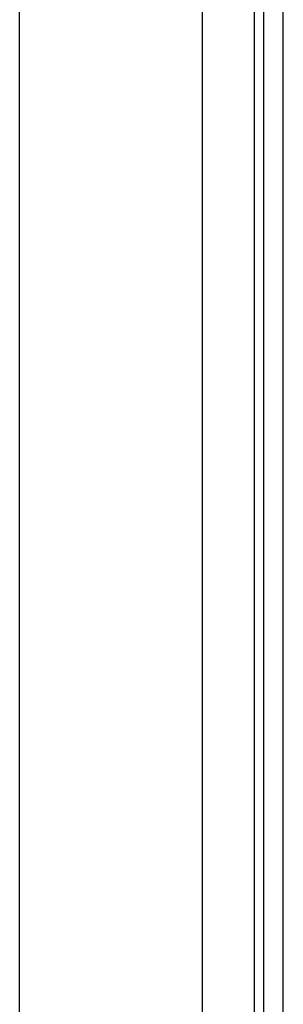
# Model space of a CAD drawing. Header units: inches. Extents: x 19 to 626, y 56 to 294.
# Tile 75 of 256: x 83.61 to 84.513, y 169.418 to 172.785. Entities that reach past the tile are written whole.
import ezdxf

# ---------------------------------------------------------------- set-up
doc = ezdxf.new("R2010")
doc.units = ezdxf.units.IN
doc.header["$MEASUREMENT"] = 0
doc.layers.add('Visible Edges(ANSI)', color=7, linetype='Continuous', lineweight=25)
doc.layers.add('Visible Tangent Edges(ANSI)', color=7, linetype='Continuous', lineweight=25)

msp = doc.modelspace()

# ---------------------------------------------------------------- linework, layer by layer
at = {"layer": 'Visible Edges(ANSI)'}
for p, q in [((84.4449, 192.8894), (84.4449, 166.2864)), ((84.5129, 166.2864), (84.5129, 192.8894)), ((83.6104, 167.0844), (83.6104, 192.2844)), ((84.2354, 192.2844), (84.2354, 167.0844))]:
    msp.add_line(p, q, dxfattribs=at)
at = {"layer": 'Visible Tangent Edges(ANSI)'}
msp.add_line((84.4139, 166.1694), (84.4139, 192.8894), dxfattribs=at)

doc.saveas('drawing.dxf')
